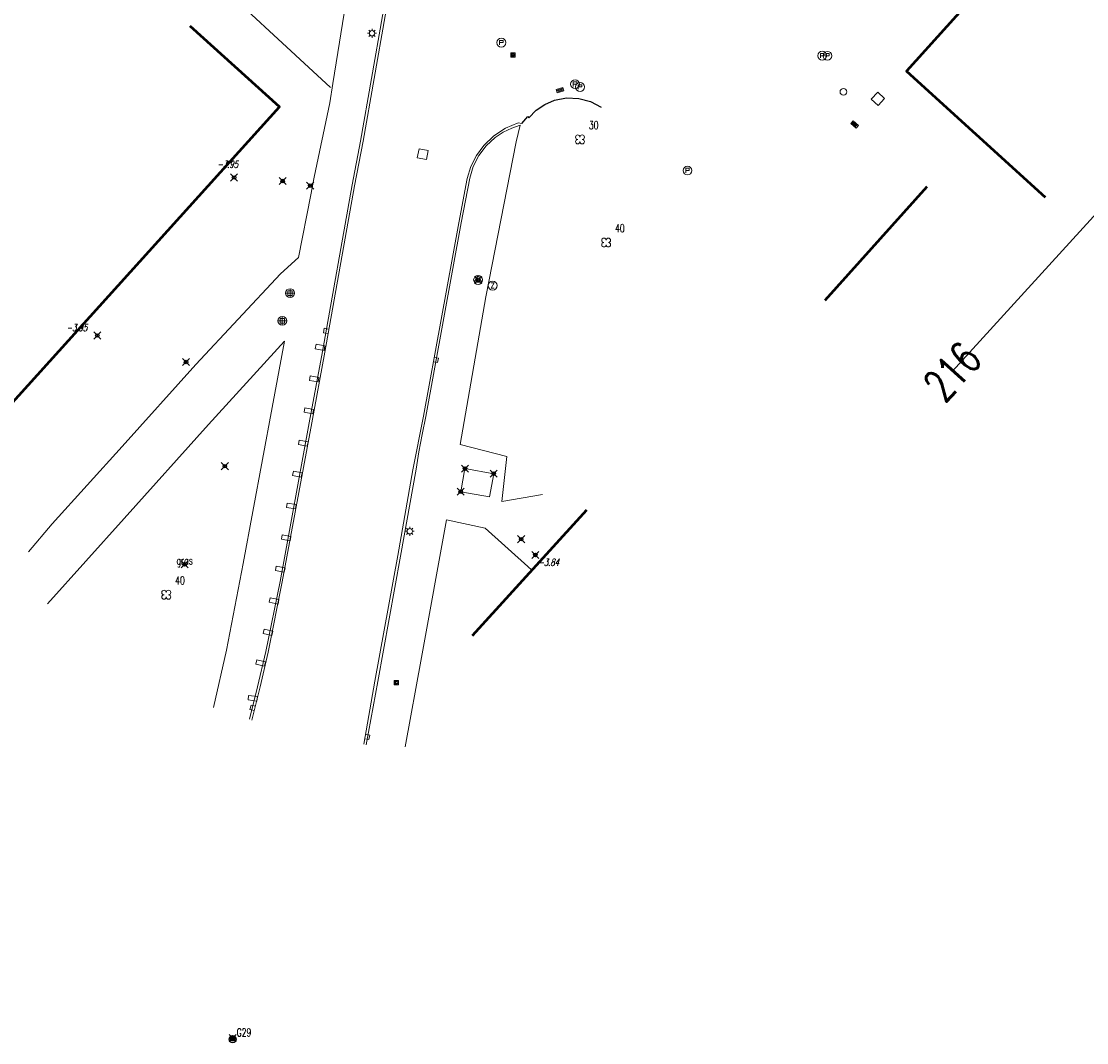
# Model space of a CAD drawing. Header units: metres. Extents: x 113132 to 113925, y 483082 to 483769.
# Tile 37 of 54: x 113786 to 113846, y 483082 to 483139. Entities that reach past the tile are written whole.
import ezdxf
from ezdxf.enums import TextEntityAlignment as Align

# ---------------------------------------------------------------- set-up
doc = ezdxf.new("R2010")
doc.units = ezdxf.units.M
doc.header["$PDMODE"] = 35
doc.header["$PDSIZE"] = 0.2
doc.layers.get('0').update_dxf_attribs({"linetype": 'CONTINUOUS', "lineweight": 18})
for name, color, linetype in [('$detailpunten', 4, 'CONTINUOUS'), ('M01_Verzgrslgpnt', 7, 'CONTINUOUS'), ('profiellijn_50m', 6, 'CONTINUOUS'), ('profielnummer_50m', 6, 'CONTINUOUS')]:
    doc.layers.add(name, color=color, linetype=linetype)
for name, color, linetype, lineweight in [('BOOM_boom', 7, 'CONTINUOUS', 18), ('BRKR_brandkraan', 7, 'CONTINUOUS', 18), ('BSBL_Beton_schampblok', 7, 'CONTINUOUS', 18), ('DRPL_dorpelhoogte', 6, 'CONTINUOUS', 18), ('GHGB_gevel_hoofdgebouw', 1, 'CONTINUOUS', 50), ('GPVZ_verz_grondslagpunt', 7, 'CONTINUOUS', 18), ('GRAS_Grasland_overig', 7, 'CONTINUOUS', 18), ('GSAF_gasafsluiter', 7, 'CONTINUOUS', 18), ('HEKW_hek_hekwerk', 3, 'RASTERHEK', 18), ('KKLI_kant_klinkers', 7, 'CONTINUOUS', 18), ('KMUU_muur_kant', 1, 'CONTINUOUS', 25), ('KOLK_straatkolk', 7, 'CONTINUOUS', 18), ('KOVM_kant_overig_materiaal', 6, 'CONTINUOUS', 18), ('KTEG_kant_tegels', 7, 'CONTINUOUS', 18), ('LNTP_lantaarnpaal', 7, 'CONTINUOUS', 18), ('PEBU_peilbuis', 7, 'CONTINUOUS', 18), ('PLBE_paal_beton', 7, 'CONTINUOUS', 18), ('PUOP_put_overig', 7, 'CONTINUOUS', 18), ('RPUT_rioolput_inspectieput', 7, 'CONTINUOUS', 18), ('TKLK_trottoirkolk', 7, 'CONTINUOUS', 18), ('VTRA_verklikker_transportleiding', 7, 'CONTINUOUS', 18)]:
    doc.layers.add(name, color=color, linetype=linetype, lineweight=lineweight)
doc.layers.add('Defpoints2', color=11, linetype='CONTINUOUS', lineweight=18, plot=False)
doc.styles.add('Romans', font='romans.shx', dxfattribs={"width": 0.7, "height": 2})
doc.styles.get("Standard").update_dxf_attribs({"font": 'romans.shx', "height": 0.9})
doc.linetypes.add('RASTERHEK', pattern='A,7,-1,[101,fgm.shx,S=0.5,R=0,X=0,Y=0],-2', length=10)

# ---------------------------------------------------------------- blocks, each defined once
blk = doc.blocks.new('mvpnt-flat-454')
at = {"layer": '$detailpunten', "linetype": 'Continuous'}
blk.add_point((0, 0), dxfattribs=at)
blk = doc.blocks.new('mvpnt-flat-765')
at = {"layer": '$detailpunten', "linetype": 'Continuous'}
blk.add_point((0, 0), dxfattribs=at)
blk = doc.blocks.new('mvpnt-flat-766')
at = {"layer": '$detailpunten', "linetype": 'Continuous'}
blk.add_point((0, 0), dxfattribs=at)
blk = doc.blocks.new('mvpnt-flat-767')
at = {"layer": '$detailpunten', "linetype": 'Continuous'}
blk.add_point((0, 0), dxfattribs=at)
blk = doc.blocks.new('mvpnt-flat-768')
at = {"layer": '$detailpunten', "linetype": 'Continuous'}
blk.add_point((0, 0), dxfattribs=at)
blk = doc.blocks.new('mvpnt-flat-769')
at = {"layer": '$detailpunten', "linetype": 'Continuous'}
blk.add_point((0, 0), dxfattribs=at)
blk = doc.blocks.new('mvpnt-flat-770')
at = {"layer": '$detailpunten', "linetype": 'Continuous'}
blk.add_point((0, 0), dxfattribs=at)
blk = doc.blocks.new('mvpnt-flat-777')
at = {"layer": '$detailpunten', "linetype": 'Continuous'}
blk.add_point((0, 0), dxfattribs=at)
blk = doc.blocks.new('mvpnt-flat-778')
at = {"layer": '$detailpunten', "linetype": 'Continuous'}
blk.add_point((0, 0), dxfattribs=at)
blk = doc.blocks.new('mvpnt-flat-779')
at = {"layer": '$detailpunten', "linetype": 'Continuous'}
blk.add_point((0, 0), dxfattribs=at)
blk = doc.blocks.new('mvpnt-flat-780')
at = {"layer": '$detailpunten', "linetype": 'Continuous'}
blk.add_point((0, 0), dxfattribs=at)
blk = doc.blocks.new('mvpnt-flat-781')
at = {"layer": '$detailpunten', "linetype": 'Continuous'}
blk.add_point((0, 0), dxfattribs=at)
blk = doc.blocks.new('mvpnt-flat-782')
at = {"layer": '$detailpunten', "linetype": 'Continuous'}
blk.add_point((0, 0), dxfattribs=at)
blk = doc.blocks.new('mvpnt-flat-783')
at = {"layer": '$detailpunten', "linetype": 'Continuous'}
blk.add_point((0, 0), dxfattribs=at)
blk = doc.blocks.new('BOOM-flat-7')
at = {"layer": 'BOOM_boom'}
for centre, start, end in [((-0.125, 0.125), 0, 270), ((-0.125, -0.125), 90, 0), ((0.125, 0.125), 270, 180), ((0.125, -0.125), 180, 90)]:
    blk.add_arc(centre, 0.125, start, end, dxfattribs=at)
at = {"layer": 'BOOM_boom', "style": 'Romans', "width": 0.7}
for tag, p in [('STAMDIAMETER', (0.5, 0.575)), ('KRUINDIAMETER', (0.5, -0.175)), ('SOORT', (0.5, -0.875))]:
    blk.add_attdef(tag, p, '', height=0.45, dxfattribs=at)
blk = doc.blocks.new('PLBE-flat-4')
at = {"layer": 'PLBE_paal_beton'}
for points in [[(-0.25, 0), (0.25, 0)], [(-0.125, -0.125), (0.125, -0.125), (0.125, 0.125), (-0.125, 0.125), (-0.125, -0.125)], [(0, -0.25), (0, 0.25)]]:
    blk.add_lwpolyline(points, dxfattribs=at)
blk.add_circle((0, 0), 0.25, dxfattribs=at)
blk = doc.blocks.new('PLBE-flat-5')
at = {"layer": 'PLBE_paal_beton'}
for points in [[(-0.25, 0), (0.25, 0)], [(-0.125, -0.125), (0.125, -0.125), (0.125, 0.125), (-0.125, 0.125), (-0.125, -0.125)], [(0, -0.25), (0, 0.25)]]:
    blk.add_lwpolyline(points, dxfattribs=at)
blk.add_circle((0, 0), 0.25, dxfattribs=at)
blk = doc.blocks.new('BOOM-flat-8')
at = {"layer": 'BOOM_boom'}
for centre, start, end in [((-0.125, 0.125), 0, 270), ((-0.125, -0.125), 90, 0), ((0.125, 0.125), 270, 180), ((0.125, -0.125), 180, 90)]:
    blk.add_arc(centre, 0.125, start, end, dxfattribs=at)
at = {"layer": 'BOOM_boom', "style": 'Romans', "width": 0.7}
for tag, p in [('STAMDIAMETER', (0.5, 0.575)), ('KRUINDIAMETER', (0.5, -0.175)), ('SOORT', (0.5, -0.875))]:
    blk.add_attdef(tag, p, '', height=0.45, dxfattribs=at)
blk = doc.blocks.new('GRAS-flat-1')
at = {"layer": 'GRAS_Grasland_overig', "width": 0.7}
blk.add_text('gras', height=0.45, dxfattribs=at).set_placement((0, 0), align=Align.CENTER)
blk = doc.blocks.new('BSBL-flat-37')
at = {"layer": 'BSBL_Beton_schampblok'}
for points in [[(-0.222, 0.169), (-0.269, -0.076)], [(0.269, 0.076), (-0.222, 0.169)], [(0.269, 0.076), (0.222, -0.169)], [(0.222, -0.169), (-0.269, -0.076)]]:
    blk.add_lwpolyline(points, dxfattribs=at)
blk = doc.blocks.new('BSBL-flat-38')
at = {"layer": 'BSBL_Beton_schampblok'}
for points in [[(-0.226, 0.164), (-0.267, -0.082)], [(0.267, 0.082), (-0.226, 0.164)], [(0.267, 0.082), (0.226, -0.164)], [(0.226, -0.164), (-0.267, -0.082)]]:
    blk.add_lwpolyline(points, dxfattribs=at)
blk = doc.blocks.new('BSBL-flat-39')
at = {"layer": 'BSBL_Beton_schampblok'}
for points in [[(-0.225, 0.165), (-0.267, -0.081)], [(0.267, 0.081), (-0.225, 0.165)], [(0.267, 0.081), (0.225, -0.165)], [(0.225, -0.165), (-0.267, -0.081)]]:
    blk.add_lwpolyline(points, dxfattribs=at)
blk = doc.blocks.new('BSBL-flat-40')
at = {"layer": 'BSBL_Beton_schampblok'}
for points in [[(-0.222, 0.169), (-0.269, -0.076)], [(0.269, 0.076), (-0.222, 0.169)], [(0.269, 0.076), (0.222, -0.169)], [(0.222, -0.169), (-0.269, -0.076)]]:
    blk.add_lwpolyline(points, dxfattribs=at)
blk = doc.blocks.new('BSBL-flat-41')
at = {"layer": 'BSBL_Beton_schampblok'}
for points in [[(-0.222, 0.17), (-0.269, -0.076)], [(0.269, 0.076), (-0.222, 0.17)], [(0.269, 0.076), (0.222, -0.17)], [(0.222, -0.17), (-0.269, -0.076)]]:
    blk.add_lwpolyline(points, dxfattribs=at)
blk = doc.blocks.new('BSBL-flat-42')
at = {"layer": 'BSBL_Beton_schampblok'}
for points in [[(-0.227, 0.163), (-0.267, -0.083)], [(0.267, 0.083), (-0.227, 0.163)], [(0.267, 0.083), (0.227, -0.163)], [(0.227, -0.163), (-0.267, -0.083)]]:
    blk.add_lwpolyline(points, dxfattribs=at)
blk = doc.blocks.new('BSBL-flat-43')
at = {"layer": 'BSBL_Beton_schampblok'}
for points in [[(-0.222, 0.169), (-0.269, -0.076)], [(0.269, 0.076), (-0.222, 0.169)], [(0.269, 0.076), (0.222, -0.169)], [(0.222, -0.169), (-0.269, -0.076)]]:
    blk.add_lwpolyline(points, dxfattribs=at)
blk = doc.blocks.new('BSBL-flat-44')
at = {"layer": 'BSBL_Beton_schampblok'}
for points in [[(-0.222, 0.17), (-0.269, -0.075)], [(0.269, 0.075), (-0.222, 0.17)], [(0.269, 0.075), (0.222, -0.17)], [(0.222, -0.17), (-0.269, -0.075)]]:
    blk.add_lwpolyline(points, dxfattribs=at)
blk = doc.blocks.new('BSBL-flat-45')
at = {"layer": 'BSBL_Beton_schampblok'}
for points in [[(-0.221, 0.171), (-0.269, -0.074)], [(0.269, 0.074), (-0.221, 0.171)], [(0.269, 0.074), (0.221, -0.171)], [(0.221, -0.171), (-0.269, -0.074)]]:
    blk.add_lwpolyline(points, dxfattribs=at)
blk = doc.blocks.new('BSBL-flat-46')
at = {"layer": 'BSBL_Beton_schampblok'}
for points in [[(-0.215, 0.179), (-0.272, -0.064)], [(0.272, 0.064), (-0.215, 0.179)], [(0.272, 0.064), (0.215, -0.179)], [(0.215, -0.179), (-0.272, -0.064)]]:
    blk.add_lwpolyline(points, dxfattribs=at)
blk = doc.blocks.new('BSBL-flat-47')
at = {"layer": 'BSBL_Beton_schampblok'}
for points in [[(-0.217, 0.176), (-0.271, -0.068)], [(0.271, 0.068), (-0.217, 0.176)], [(0.271, 0.068), (0.217, -0.176)], [(0.217, -0.176), (-0.271, -0.068)]]:
    blk.add_lwpolyline(points, dxfattribs=at)
blk = doc.blocks.new('BSBL-flat-48')
at = {"layer": 'BSBL_Beton_schampblok'}
for points in [[(-0.231, 0.157), (-0.264, -0.09)], [(0.264, 0.09), (-0.231, 0.157)], [(0.264, 0.09), (0.231, -0.157)], [(0.231, -0.157), (-0.264, -0.09)]]:
    blk.add_lwpolyline(points, dxfattribs=at)
blk = doc.blocks.new('BOOM-flat-11')
at = {"layer": 'BOOM_boom'}
for centre, start, end in [((-0.125, 0.125), 0, 270), ((-0.125, -0.125), 90, 0), ((0.125, 0.125), 270, 180), ((0.125, -0.125), 180, 90)]:
    blk.add_arc(centre, 0.125, start, end, dxfattribs=at)
at = {"layer": 'BOOM_boom', "style": 'Romans', "width": 0.7}
for tag, p in [('STAMDIAMETER', (0.5, 0.575)), ('KRUINDIAMETER', (0.5, -0.175)), ('SOORT', (0.5, -0.875))]:
    blk.add_attdef(tag, p, '', height=0.45, dxfattribs=at)
blk = doc.blocks.new('PUOP-flat-3')
at = {"layer": 'PUOP_put_overig'}
blk.add_circle((0, 0), 0.188, dxfattribs=at)
at = {"layer": 'PUOP_put_overig', "style": 'Romans', "width": 0.7}
blk.add_attdef('OMSCHRIJVING', (0.3, 0.3), '', height=0.45, dxfattribs=at)
blk = doc.blocks.new('KOLK-flat-12')
at = {"layer": 'KOLK_straatkolk'}
for p, q in [((-0.215, 0.06), (-0.081, 0.208)), ((0.081, -0.208), (-0.215, 0.06)), ((0.078, -0.138), (-0.145, 0.064)), ((0.111, -0.101), (-0.111, 0.101)), ((-0.081, 0.208), (0.215, -0.06)), ((0.145, -0.064), (-0.078, 0.138)), ((0.215, -0.06), (0.081, -0.208))]:
    blk.add_line(p, q, dxfattribs=at)
blk = doc.blocks.new('RPUT-flat-7')
at = {"layer": 'RPUT_rioolput_inspectieput'}
for p, q in [((-0.015, 0.371), (-0.371, -0.015)), ((0.371, 0.015), (-0.015, 0.371)), ((0.015, -0.371), (0.371, 0.015)), ((-0.371, -0.015), (0.015, -0.371))]:
    blk.add_line(p, q, dxfattribs=at)
blk = doc.blocks.new('PEBU-flat-1')
at = {"layer": 'PEBU_peilbuis'}
blk.add_lwpolyline([(-0.1, 0), (0.1, 0), (0.1, 0.125), (-0.1, 0.125), (-0.1, -0.125)], dxfattribs=at)
blk.add_circle((0, 0), 0.25, dxfattribs=at)
blk = doc.blocks.new('PEBU-flat-2')
at = {"layer": 'PEBU_peilbuis'}
blk.add_lwpolyline([(-0.1, 0), (0.1, 0), (0.1, 0.125), (-0.1, 0.125), (-0.1, -0.125)], dxfattribs=at)
blk.add_circle((0, 0), 0.25, dxfattribs=at)
blk = doc.blocks.new('PEBU-flat-3')
at = {"layer": 'PEBU_peilbuis'}
blk.add_lwpolyline([(-0.1, 0), (0.1, 0), (0.1, 0.125), (-0.1, 0.125), (-0.1, -0.125)], dxfattribs=at)
blk.add_circle((0, 0), 0.25, dxfattribs=at)
blk = doc.blocks.new('PEBU-flat-5')
at = {"layer": 'PEBU_peilbuis'}
blk.add_lwpolyline([(-0.1, 0), (0.1, 0), (0.1, 0.125), (-0.1, 0.125), (-0.1, -0.125)], dxfattribs=at)
blk.add_circle((0, 0), 0.25, dxfattribs=at)
blk = doc.blocks.new('VTRA-flat-3')
at = {"layer": 'VTRA_verklikker_transportleiding'}
blk.add_circle((0, 0), 0.25, dxfattribs=at)
at = {"layer": 'VTRA_verklikker_transportleiding', "style": 'Romans'}
blk.add_text('Z', height=0.3, dxfattribs=at).set_placement((0, 0), align=Align.MIDDLE_CENTER)
blk = doc.blocks.new('BRKR-flat-1')
at = {"color": 1}
blk.add_circle((0, 0), 0.25, dxfattribs=at)
at = {"layer": 'BRKR_brandkraan'}
blk.add_lwpolyline([(0, 0.25), (-0.217, -0.125), (0.216, -0.125), (0, 0.25)], dxfattribs=at)
blk = doc.blocks.new('GSAF-flat-6')
at = {"layer": 'GSAF_gasafsluiter'}
for points in [[(0.125, -0.125), (0.125, 0.125), (-0.125, 0.125), (-0.125, -0.125)], [(0, -0.125), (0.125, 0), (0, 0.125), (-0.125, 0)]]:
    blk.add_lwpolyline(points, close=True, dxfattribs=at)
at = {"layer": 'GSAF_gasafsluiter', "style": 'Romans', "width": 0.7}
blk.add_text('G', height=0.15, dxfattribs=at).set_placement((-0.058, -0.071))
blk = doc.blocks.new('GSAF-flat-7')
at = {"layer": 'GSAF_gasafsluiter'}
for points in [[(0.125, -0.125), (0.125, 0.125), (-0.125, 0.125), (-0.125, -0.125)], [(0, -0.125), (0.125, 0), (0, 0.125), (-0.125, 0)]]:
    blk.add_lwpolyline(points, close=True, dxfattribs=at)
at = {"layer": 'GSAF_gasafsluiter', "style": 'Romans', "width": 0.7}
blk.add_text('G', height=0.15, dxfattribs=at).set_placement((-0.058, -0.071))
blk = doc.blocks.new('PEBU-flat-6')
at = {"layer": 'PEBU_peilbuis'}
blk.add_lwpolyline([(-0.1, 0), (0.1, 0), (0.1, 0.125), (-0.1, 0.125), (-0.1, -0.125)], dxfattribs=at)
blk.add_circle((0, 0), 0.25, dxfattribs=at)
blk = doc.blocks.new('PEBU-flat-7')
at = {"layer": 'PEBU_peilbuis'}
blk.add_lwpolyline([(-0.1, 0), (0.1, 0), (0.1, 0.125), (-0.1, 0.125), (-0.1, -0.125)], dxfattribs=at)
blk.add_circle((0, 0), 0.25, dxfattribs=at)
blk = doc.blocks.new('KOLK-flat-13')
at = {"layer": 'KOLK_straatkolk'}
for p, q in [((-0.22, 0.039), (0.163, 0.153)), ((-0.163, -0.153), (-0.22, 0.039)), ((0.129, 0.091), (-0.158, 0.005)), ((0.144, 0.043), (-0.144, -0.043)), ((0.163, 0.153), (0.22, -0.039)), ((0.22, -0.039), (-0.163, -0.153)), ((0.158, -0.005), (-0.129, -0.091))]:
    blk.add_line(p, q, dxfattribs=at)
blk = doc.blocks.new('TKLK-flat-1')
at = {"layer": 'TKLK_trottoirkolk'}
for points in [[(0.268, 0.078), (0.022, 0.123)], [(0.223, -0.167), (0.268, 0.078)], [(-0.022, -0.122), (0.223, -0.167)]]:
    blk.add_lwpolyline(points, dxfattribs=at)
blk = doc.blocks.new('LNTP-flat-8')
at = {"layer": 'LNTP_lantaarnpaal'}
for points in [[(-0.25, 0), (-0.15, 0)], [(-0.177, 0.177), (-0.106, 0.106)], [(0, 0.25), (0, 0.15)], [(0.177, 0.177), (0.106, 0.106)], [(0.25, 0), (0.15, 0)], [(-0.177, -0.177), (-0.106, -0.106)], [(0, -0.25), (0, -0.15)], [(0.177, -0.177), (0.106, -0.106)]]:
    blk.add_lwpolyline(points, dxfattribs=at)
blk.add_circle((0, 0), 0.15, dxfattribs=at)
blk = doc.blocks.new('TKLK-flat-2')
at = {"layer": 'TKLK_trottoirkolk'}
for points in [[(0.267, 0.083), (0.02, 0.123)], [(0.227, -0.162), (0.267, 0.083)], [(-0.02, -0.123), (0.227, -0.162)]]:
    blk.add_lwpolyline(points, dxfattribs=at)
blk = doc.blocks.new('TKLK-flat-3')
at = {"layer": 'TKLK_trottoirkolk'}
for points in [[(-0.227, 0.162), (-0.266, -0.084)], [(0.02, 0.123), (-0.227, 0.162)], [(-0.266, -0.084), (-0.02, -0.123)]]:
    blk.add_lwpolyline(points, dxfattribs=at)
blk = doc.blocks.new('TKLK-flat-4')
at = {"layer": 'TKLK_trottoirkolk'}
for points in [[(-0.21, 0.183), (-0.273, -0.057)], [(0.031, 0.12), (-0.21, 0.183)], [(-0.273, -0.057), (-0.032, -0.121)]]:
    blk.add_lwpolyline(points, dxfattribs=at)
blk = doc.blocks.new('GPVZ-flat-1')
at = {"layer": 'M01_Verzgrslgpnt', "color": 7}
blk.add_circle((0, 0), 0.2, dxfattribs=at)
at = {"layer": 'M01_Verzgrslgpnt', "color": 1}
blk.add_circle((0, 0), 0.1, dxfattribs=at)
at = {"layer": 'M01_Verzgrslgpnt', "color": 7, "style": 'Romans', "width": 0.7}
for tag, p in [('PNUM', (0.225, 0.15)), ('OMSCHRIJVING', (0.225, -0.5))]:
    blk.add_attdef(tag, p, '', height=0.45, dxfattribs=at)
blk = doc.blocks.new('RPUT-flat-10')
at = {"layer": 'RPUT_rioolput_inspectieput'}
for p, q in [((-0.207, 0.308), (-0.308, -0.207)), ((0.308, 0.207), (-0.207, 0.308)), ((0.207, -0.308), (0.308, 0.207)), ((-0.308, -0.207), (0.207, -0.308))]:
    blk.add_line(p, q, dxfattribs=at)
blk = doc.blocks.new('LNTP-flat-11')
at = {"layer": 'LNTP_lantaarnpaal'}
for points in [[(-0.25, 0), (-0.15, 0)], [(-0.177, 0.177), (-0.106, 0.106)], [(0, 0.25), (0, 0.15)], [(0.177, 0.177), (0.106, 0.106)], [(0.25, 0), (0.15, 0)], [(-0.177, -0.177), (-0.106, -0.106)], [(0, -0.25), (0, -0.15)], [(0.177, -0.177), (0.106, -0.106)]]:
    blk.add_lwpolyline(points, dxfattribs=at)
blk.add_circle((0, 0), 0.15, dxfattribs=at)
blk = doc.blocks.new('PUNT-flat-5')
at = {"layer": 'GPVZ_verz_grondslagpunt'}
blk.add_circle((0, 0), 0.15, dxfattribs=at)
at = {"layer": 'GPVZ_verz_grondslagpunt', "style": 'Romans', "width": 0.7}
blk.add_attdef('OMSCHRIJVING', (0.3, 0.3), '', height=0.45, dxfattribs=at)

msp = doc.modelspace()

# ---------------------------------------------------------------- linework, layer by layer
at = {"layer": 'Defpoints2'}
msp.add_lwpolyline([(113810.835, 483112.475), (113811.072, 483113.769), (113812.682, 483113.473), (113812.445, 483112.179), (113810.835, 483112.475)], dxfattribs=at)
at = {"layer": 'GHGB_gevel_hoofdgebouw'}
for points in [[(113844.893, 483146.105), (113835.828, 483136.066), (113843.619, 483128.992)], [(113778.713, 483109.769), (113800.678, 483134.067), (113795.649, 483138.587)], [(113836.975, 483129.587), (113831.249, 483123.203)], [(113817.895, 483111.441), (113811.472, 483104.387)]]:
    msp.add_lwpolyline(points, dxfattribs=at)
at = {"layer": 'HEKW_hek_hekwerk'}
for points in [[(113803.53, 483135.151, 0), (113795.92, 483142.196, 0)], [(113803.499, 483134.293, 0), (113803.657, 483135.376, 0)], [(113802.606, 483130.125, 0), (113803.499, 483134.293, 0)], [(113801.728, 483125.623, 0), (113802.419, 483129.124, 0)], [(113810.036, 483110.89, 0), (113808.639, 483103.182, 0)]]:
    msp.add_polyline3d(points, dxfattribs=at)
at = {"layer": 'KKLI_kant_klinkers'}
for points in [[(113805.365, 483132.137, 0), (113806.6, 483139.171, 0), (113807.496, 483144.116, 0), (113808.273, 483148.41, 0), (113809.091, 483152.913, 0), (113809.545, 483155.071, 0), (113810.096, 483157.206, 0), (113810.291, 483157.879, 0), (113810.495, 483158.55, 0), (113810.897, 483159.779, 0), (113811.331, 483160.997, 0), (113812.259, 483163.589, 0), (113813.455, 483166.33, 0), (113815.04, 483169.41, 0), (113816.46, 483171.769, 0), (113818.726, 483174.891, 0), (113820.885, 483177.598, 0), (113826.176, 483183.579, 0), (113833.349, 483191.698, 0), (113835.771, 483194.468, 0), (113839.809, 483198.072, 0)], [(113811.187, 483130.048, 0), (113811.4, 483130.716, 0), (113811.719, 483131.342, 0), (113812.136, 483131.906, 0), (113812.698, 483132.443, 0), (113813.347, 483132.869, 0), (113814.063, 483133.171, 0), (113814.27, 483133.14, 0)], [(113804.877, 483129.638, 0), (113805.365, 483132.137, 0)], [(113799.112, 483099.657, 0), (113799.58, 483101.527, 0), (113800.035, 483103.472, 0), (113800.826, 483107.427, 0), (113802.479, 483116.334, 0), (113803.212, 483120.297, 0), (113804.877, 483129.638, 0)], [(113805.392, 483098.318, 0), (113806.024, 483101.843, 0), (113807.314, 483108.888, 0), (113808.149, 483113.699, 0), (113808.741, 483116.718, 0), (113810.731, 483127.561, 0), (113811.187, 483130.048, 0)]]:
    msp.add_polyline3d(points, dxfattribs=at)
at = {"layer": 'KMUU_muur_kant'}
msp.add_polyline3d([(113814.27, 483133.14, 0), (113814.597, 483133.522, 0), (113814.65, 483133.456, 0), (113815.066, 483133.876, 0), (113815.555, 483134.207, 0), (113816.099, 483134.438, 0), (113816.769, 483134.567, 0), (113817.451, 483134.543, 0), (113818.11, 483134.368, 0), (113818.714, 483134.051, 0)], dxfattribs=at)
at = {"layer": 'KOVM_kant_overig_materiaal'}
for points in [[(113805.207, 483132.137, 0), (113806.455, 483139.181, 0), (113807.324, 483143.974, 0), (113806.722, 483144.081, 0), (113807.542, 483148.497, 0), (113808.366, 483153.03, 0), (113808.961, 483152.932, 0), (113809.413, 483155.08, 0), (113809.955, 483157.206, 0), (113810.534, 483159.14, 0), (113811.189, 483161.051, 0), (113812.156, 483163.661, 0), (113813.296, 483166.331, 0), (113814.917, 483169.49, 0), (113816.35, 483171.87, 0), (113818.615, 483174.984, 0), (113820.768, 483177.673, 0), (113826.075, 483183.699, 0), (113833.263, 483191.817, 0), (113835.684, 483194.569, 0), (113836.036, 483194.901, 0), (113839.703, 483198.177, 0)], [(113805.533, 483098.273, 0), (113806.182, 483101.833, 0), (113807.458, 483108.865, 0), (113808.325, 483113.739, 0), (113808.485, 483114.707, 0), (113808.674, 483115.679, 0), (113808.878, 483116.692, 0), (113810.856, 483127.565, 0), (113811.34, 483130.062, 0), (113811.534, 483130.721, 0), (113811.843, 483131.333, 0), (113812.257, 483131.88, 0), (113812.763, 483132.344, 0), (113813.212, 483132.64, 0), (113813.699, 483132.869, 0), (113814.162, 483133.041, 0)], [(113804.753, 483129.694, 0), (113805.207, 483132.137, 0)], [(113798.982, 483099.715, 0), (113799.442, 483101.523, 0), (113799.899, 483103.506, 0), (113800.697, 483107.436, 0), (113802.336, 483116.339, 0), (113803.085, 483120.336, 0), (113804.753, 483129.694, 0)]]:
    msp.add_polyline3d(points, dxfattribs=at)
at = {"layer": 'KTEG_kant_tegels'}
for points in [[(113805.695, 483147.459, 0), (113804.475, 483140.497, 0), (113803.657, 483135.376, 0)], [(113814.162, 483133.041, 0), (113813.938, 483132.102, 0), (113812.248, 483123.413, 0), (113810.811, 483115.126, 0), (113813.427, 483114.445, 0), (113813.134, 483111.935, 0), (113815.427, 483112.326, 0)], [(113802.419, 483129.124, 0), (113802.606, 483130.125, 0)], [(113786.593, 483109.105, 0), (113787.911, 483110.681, 0), (113791.835, 483115.017, 0), (113795.983, 483119.617, 0), (113800.722, 483124.704, 0), (113801.728, 483125.623, 0)], [(113796.964, 483100.361, 0), (113797.703, 483103.586, 0), (113798.63, 483108.44, 0), (113800.26, 483117.198, 0), (113800.955, 483120.927, 0), (113796.691, 483116.241, 0), (113791.947, 483110.971, 0), (113787.655, 483106.189, 0)], [(113814.821, 483108.065, 0), (113814.594, 483108.271, 0), (113812.208, 483110.438, 0), (113810.036, 483110.89, 0)], [(113808.639, 483103.182, 0), (113807.718, 483098.166, 0)]]:
    msp.add_polyline3d(points, dxfattribs=at)
at = {"layer": 'profiellijn_50m'}
msp.add_line((113901.323, 483188.305), (113838.405, 483119.218), dxfattribs=at)

# ---------------------------------------------------------------- block references
at = {"layer": 'Defpoints2'}
for name, p in [('LNTP-flat-11', (113805.858, 483138.194)), ('PEBU-flat-5', (113813.111, 483137.669)), ('GSAF-flat-7', (113813.765, 483136.973)), ('PEBU-flat-2', (113831.109, 483136.937)), ('PEBU-flat-1', (113831.404, 483136.93)), ('PEBU-flat-7', (113817.247, 483135.338)), ('KOLK-flat-13', (113816.405, 483135.003)), ('PEBU-flat-6', (113817.529, 483135.181)), ('PUOP-flat-3', (113832.296, 483134.91)), ('RPUT-flat-7', (113834.234, 483134.519)), ('KOLK-flat-12', (113832.925, 483133.078)), ('RPUT-flat-10', (113808.703, 483131.412)), ('PEBU-flat-3', (113823.553, 483130.493)), ('mvpnt-flat-779', (113798.121, 483130.105)), ('mvpnt-flat-778', (113800.85, 483129.906)), ('mvpnt-flat-777', (113802.389, 483129.648)), ('BRKR-flat-1', (113811.809, 483124.356)), ('mvpnt-flat-770', (113811.809, 483124.356)), ('VTRA-flat-3', (113812.623, 483124.04)), ('PLBE-flat-4', (113801.262, 483123.615)), ('PLBE-flat-5', (113800.824, 483122.061)), ('mvpnt-flat-781', (113790.45, 483121.239)), ('TKLK-flat-3', (113803.4, 483121.479)), ('BSBL-flat-37', (113802.944, 483120.574)), ('TKLK-flat-1', (113809.317, 483119.889)), ('mvpnt-flat-780', (113795.429, 483119.748)), ('BSBL-flat-38', (113802.61, 483118.805)), ('BSBL-flat-39', (113802.311, 483117.01)), ('BSBL-flat-40', (113802.003, 483115.205)), ('mvpnt-flat-782', (113797.601, 483113.909)), ('BSBL-flat-41', (113801.671, 483113.453)), ('mvpnt-flat-768', (113811.072, 483113.769)), ('mvpnt-flat-769', (113812.685, 483113.488)), ('mvpnt-flat-767', (113810.835, 483112.475)), ('BSBL-flat-42', (113801.331, 483111.676)), ('LNTP-flat-8', (113807.976, 483110.254)), ('BSBL-flat-43', (113801.041, 483109.884)), ('mvpnt-flat-766', (113814.225, 483109.812)), ('GRAS-flat-1', (113795.348, 483108.397)), ('mvpnt-flat-765', (113815.02, 483108.925)), ('mvpnt-flat-783', (113795.348, 483108.397)), ('BSBL-flat-44', (113800.709, 483108.129)), ('BSBL-flat-45', (113800.364, 483106.346)), ('BSBL-flat-46', (113800.018, 483104.591)), ('BSBL-flat-47', (113799.609, 483102.859)), ('GSAF-flat-6', (113807.221, 483101.757)), ('BSBL-flat-48', (113799.17, 483100.888)), ('TKLK-flat-4', (113799.285, 483100.32)), ('TKLK-flat-2', (113805.46, 483098.741)), ('mvpnt-flat-454', (113798.047, 483081.816)), ('PUNT-flat-5', (113798.047, 483081.816))]:
    msp.add_blockref(name, p, dxfattribs=at)
for name, p, values in [('BOOM-flat-11', (113817.521, 483132.239), {'STAMDIAMETER': '30'}), ('BOOM-flat-7', (113818.989, 483126.454), {'STAMDIAMETER': '40'}), ('BOOM-flat-8', (113794.316, 483106.695), {'STAMDIAMETER': '40'}), ('GPVZ-flat-1', (113798.041, 483081.764), {'PNUM': 'G29'})]:
    msp.add_blockref(name, p, dxfattribs=at).add_auto_attribs(values)

# ---------------------------------------------------------------- texts
at = {"layer": 'DRPL_dorpelhoogte', "oblique": 15, "width": 0.7125}
for p in [(113797.754, 483130.642), (113789.299, 483121.482)]:
    msp.add_text('-3.95', height=0.4, dxfattribs=at).set_placement(p, align=Align.CENTER)
msp.add_text('-3.84', height=0.4, dxfattribs=at).set_placement((113815.174, 483108.708), align=Align.TOP_LEFT)
at = {"layer": 'profielnummer_50m', "style": 'Romans', "width": 0.7}
msp.add_text('216', height=1.8, rotation=47.67576, dxfattribs=at).set_placement((113838.405, 483119.218), align=Align.MIDDLE_CENTER)

doc.saveas('drawing.dxf')
